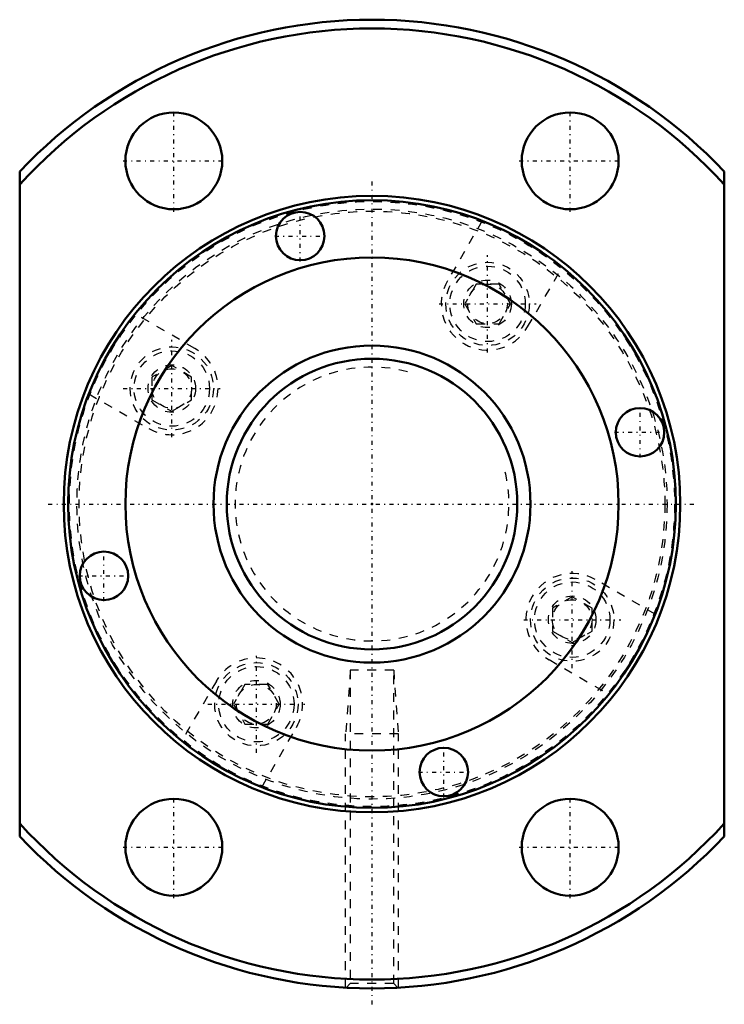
# Model space of a CAD drawing. Header units: millimetres. Extents: x -40 to 40, y -57 to 55.
import ezdxf

# ---------------------------------------------------------------- set-up
doc = ezdxf.new("R2010")
doc.units = ezdxf.units.MM
doc.linetypes.add('Center', pattern=[1.5, 0.45, -0.5, 0.05, -0.5])
doc.linetypes.add('Dashed', pattern=[2, 1, -1])
for name, color, linetype, lineweight in [('2d ConnectionPoints', 7, 'Continuous', 50), ('AM_0', 7, 'Continuous', 50), ('AM_5', 3, 'Continuous', 25), ('AM_7', 7, 'Center', 25), ('AM_9', 6, 'Dashed', 25)]:
    doc.layers.add(name, color=color, linetype=linetype, lineweight=lineweight)

# ---------------------------------------------------------------- blocks, each defined once
blk = doc.blocks.new('1_RR0130BLK3620_5_6Nut_0_in_BLK3620_5_6ZZG1_108LC3_0_1300_2')
at = {"layer": 'AM_0'}
for p, q in [((-40, -37.75), (-40, 37.75)), ((40, 37.75), (40, -37.75))]:
    blk.add_line(p, q, dxfattribs=at)
for centre, radius in [((-22.5, 38.97), 5.5), ((22.5, 38.97), 5.5), ((0, 0), 35), ((0, 0), 34.5), ((-8.15, 30.43), 2.75), ((0, 0), 28), ((30.43, 8.15), 2.75), ((-30.43, -8.15), 2.75), ((8.15, -30.43), 2.75), ((-22.5, -38.97), 5.5), ((22.5, -38.97), 5.5)]:
    blk.add_circle(centre, radius, dxfattribs=at)
for radius, start, end in [(55, 43.3418, 136.6582), (54, 42.2054, 137.7946), (54, 222.2054, 317.7946), (55, 223.3418, 316.6582)]:
    blk.add_arc((0, 0), radius, start, end, dxfattribs=at)
at = {"layer": 'AM_5', "linetype": 'Dashed'}
for p, q in [((-2.46, -18.88), (-3, -26.1)), ((2.46, -18.88), (3, -26.1)), ((3, -26.1), (-3, -26.1)), ((-3, -54.92), (-3, -26.1)), ((3, -54.92), (3, -26.1))]:
    blk.add_line(p, q, dxfattribs=at)
at = {"layer": 'AM_7'}
for p, q in [((-22.5, 33.2), (-22.5, 44.75)), ((22.5, 33.2), (22.5, 44.75)), ((-28.27, 38.97), (-16.73, 38.97)), ((16.72, 38.97), (28.27, 38.97)), ((0, -56.81), (0, 36.75)), ((-8.15, 27.54), (-8.15, 33.31)), ((-11.04, 30.43), (-5.27, 30.43)), ((13.12, 17.22), (13.12, 28.25)), ((7.61, 22.73), (18.64, 22.73)), ((-22.73, 7.61), (-22.73, 18.64)), ((-28.25, 13.12), (-17.22, 13.12)), ((30.43, 5.27), (30.43, 11.04)), ((27.54, 8.15), (33.31, 8.15)), ((-36.75, 0), (36.75, 0)), ((-30.43, -11.04), (-30.43, -5.27)), ((22.73, -18.64), (22.73, -7.61)), ((-33.31, -8.15), (-27.54, -8.15)), ((17.22, -13.13), (28.25, -13.13)), ((-13.13, -28.25), (-13.13, -17.22)), ((-18.64, -22.73), (-7.61, -22.73)), ((8.15, -33.31), (8.15, -27.54)), ((5.27, -30.43), (11.04, -30.43)), ((-22.5, -44.75), (-22.5, -33.2)), ((22.5, -44.75), (22.5, -33.2)), ((-28.27, -38.97), (-16.73, -38.97)), ((16.72, -38.97), (28.27, -38.97))]:
    blk.add_line(p, q, dxfattribs=at)
at = {"layer": 'AM_9'}
for p, q in [((12.5, 32.15), (8.58, 25.36)), ((17.67, 20.11), (21.6, 26.9)), ((11.83, 24.98), (10.53, 22.73)), ((14.42, 24.98), (11.83, 24.98)), ((15.72, 22.73), (14.42, 24.98)), ((10.53, 22.73), (11.83, 20.48)), ((14.42, 20.48), (15.72, 22.73)), ((-20.11, 17.67), (-26.9, 21.6)), ((11.83, 20.48), (14.42, 20.48)), ((-22.73, 15.72), (-24.98, 14.42)), ((-20.48, 14.42), (-22.73, 15.72)), ((-24.98, 14.42), (-24.98, 11.83)), ((-20.48, 11.83), (-20.48, 14.42)), ((-32.15, 12.5), (-25.36, 8.58)), ((-24.98, 11.83), (-22.73, 10.53)), ((-22.73, 10.53), (-20.48, 11.83)), ((32.15, -12.5), (25.36, -8.58)), ((22.73, -10.53), (20.48, -11.83)), ((24.98, -11.83), (22.73, -10.53)), ((20.48, -11.83), (20.48, -14.42)), ((24.98, -14.42), (24.98, -11.83)), ((20.48, -14.42), (22.73, -15.72)), ((22.73, -15.72), (24.98, -14.42)), ((20.11, -17.67), (26.9, -21.6)), ((2.46, -18.88), (-2.46, -18.88)), ((-2.46, -18.88), (-2.46, -54.46)), ((2.46, -54.46), (2.46, -18.88)), ((-17.67, -20.11), (-21.6, -26.9)), ((-14.42, -20.48), (-15.72, -22.73)), ((-11.83, -20.48), (-14.42, -20.48)), ((-10.53, -22.73), (-11.83, -20.48)), ((-15.72, -22.73), (-14.42, -24.98)), ((-11.83, -24.98), (-10.53, -22.73)), ((-14.42, -24.98), (-11.83, -24.98)), ((-12.5, -32.15), (-8.58, -25.36)), ((-2.46, -54.46), (-2.92, -54.92)), ((2.46, -54.46), (-2.46, -54.46)), ((2.92, -54.92), (2.46, -54.46))]:
    blk.add_line(p, q, dxfattribs=at)
for centre, radius in [((0, 0), 34.35), ((0, 0), 33.5), ((0, 0), 33.25), ((13.12, 22.73), 4.73), ((13.12, 22.73), 4.28), ((13.12, 22.73), 2.7), ((13.12, 22.73), 2.25), ((-22.73, 13.12), 4.73), ((-22.73, 13.12), 4.28), ((-22.73, 13.12), 2.7), ((-22.73, 13.12), 2.25), ((22.73, -13.13), 4.73), ((22.73, -13.13), 4.28), ((22.73, -13.13), 2.7), ((22.73, -13.13), 2.25), ((-13.13, -22.73), 4.73), ((-13.13, -22.73), 4.28), ((-13.13, -22.73), 2.7), ((-13.13, -22.73), 2.25)]:
    blk.add_circle(centre, radius, dxfattribs=at)
for centre, start, end in [((13.12, 22.73), 150, 330), ((-22.73, 13.12), 240, 60), ((22.73, -13.13), 60, 240), ((-13.13, -22.73), 330, 150)]:
    blk.add_arc(centre, 5.25, start, end, dxfattribs=at)
blk = doc.blocks.new('2_ZZ0130BLK3620_5_60Shaft_0_in_BLK3620_5_6ZZG1_108LC3_0_1300_2')
at = {"layer": 'AM_0'}
for radius in [18, 16.5]:
    blk.add_circle((0, 0), radius, dxfattribs=at)
at = {"layer": 'AM_5', "linetype": 'Dashed'}
blk.add_arc((0, 0), 15.55, 75, 15, dxfattribs=at)

msp = doc.modelspace()

# ---------------------------------------------------------------- linework, layer by layer
at = {"layer": '2d ConnectionPoints'}
msp.add_point((0, 0), dxfattribs=at)

# ---------------------------------------------------------------- block references
for name in ['1_RR0130BLK3620_5_6Nut_0_in_BLK3620_5_6ZZG1_108LC3_0_1300_2', '2_ZZ0130BLK3620_5_60Shaft_0_in_BLK3620_5_6ZZG1_108LC3_0_1300_2']:
    msp.add_blockref(name, (0, 0))

doc.saveas('drawing.dxf')
